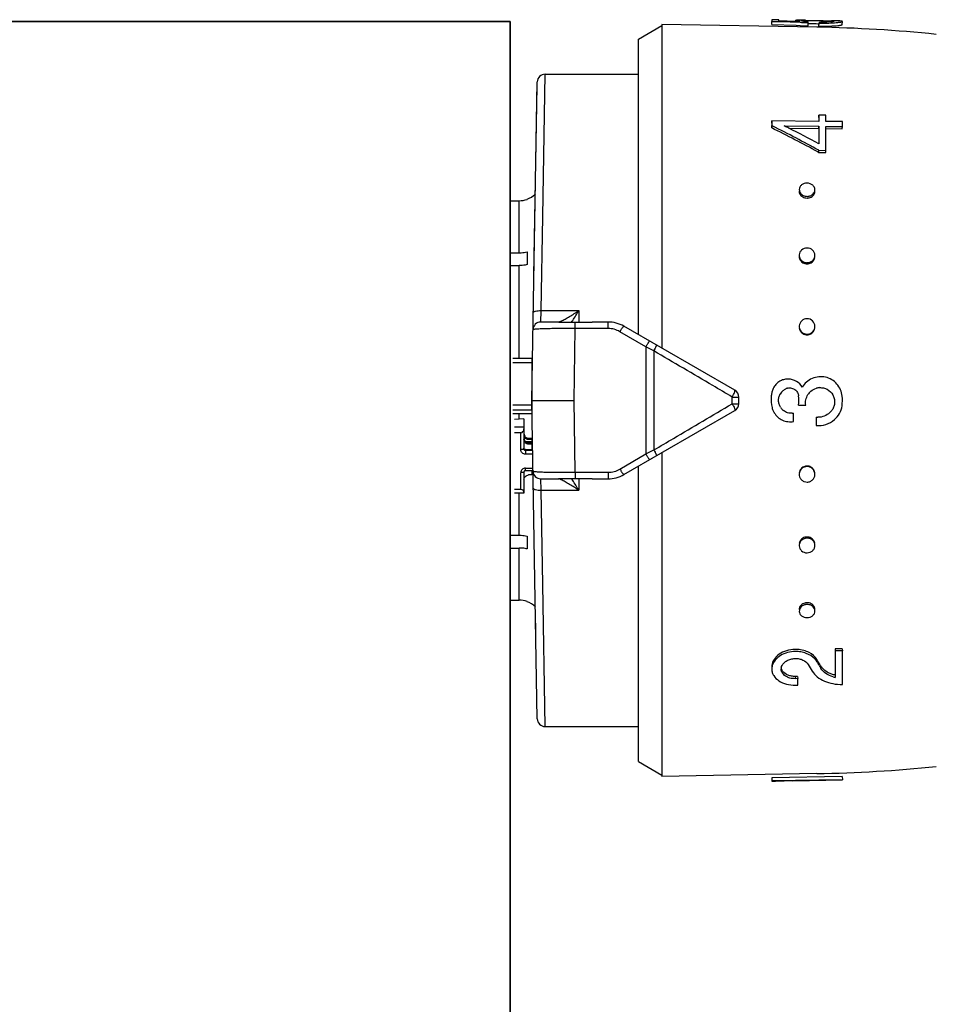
# Model space of a CAD drawing. Header units: millimetres. Extents: x 60394 to 199354, y 20895 to 166073.
# Tile 213 of 256: x 134185 to 134244, y 24418 to 24480. Entities that reach past the tile are written whole.
import ezdxf

# ---------------------------------------------------------------- set-up
doc = ezdxf.new("R2010")
doc.units = ezdxf.units.MM
doc.layers.add('UT_ZAŘÍZENÍ - OT', color=3, linetype='Continuous', lineweight=35)

msp = doc.modelspace()

# ---------------------------------------------------------------- linework, layer by layer
at = {"color": 0, "linetype": 'Continuous'}
for p, q in [((134226.135, 24479.986), (134226.135, 24459.341)), ((134236.003, 24479.813), (134226.135, 24479.986)), ((134233.135, 24479.987), (134233.139, 24480.186)), ((134233.135, 24479.987), (134234.684, 24479.933)), ((134233.139, 24480.291), (134233.139, 24480.186)), ((134233.589, 24480.283), (134233.139, 24480.291)), ((134233.139, 24480.186), (134233.587, 24480.171)), ((134233.587, 24480.171), (134233.655, 24480.168)), ((134233.589, 24480.215), (134233.589, 24480.283)), ((134234.648, 24480.181), (134233.589, 24480.215)), ((134233.655, 24480.168), (134234.946, 24480.123)), ((134234.639, 24480.235), (134234.638, 24480.182)), ((134234.951, 24480.172), (134234.648, 24480.181)), ((134234.684, 24479.933), (134234.943, 24479.924)), ((134234.801, 24480.176), (134234.802, 24480.191)), ((134234.946, 24480.123), (134235.033, 24480.12)), ((134235.033, 24480.12), (134235.463, 24480.104)), ((134235.238, 24480.177), (134235.24, 24480.241)), ((134235.459, 24479.905), (134235.463, 24480.104)), ((134235.461, 24480.044), (134235.492, 24480.044)), ((134235.463, 24480.104), (134235.463, 24480.157)), ((134236.072, 24480.237), (134236.194, 24480.235)), ((134236.072, 24480.037), (134236.147, 24480.036)), ((134236.145, 24479.876), (134236.148, 24480.075)), ((134236.148, 24480.138), (134236.148, 24480.075)), ((134236.987, 24480.224), (134236.975, 24480.224)), ((134236.985, 24480.164), (134236.986, 24480.21)), ((134237.002, 24480.223), (134236.987, 24480.224)), ((134237.635, 24479.977), (134237.638, 24480.177)), ((134224.635, 24479.046), (134226.135, 24479.912)), ((134234.943, 24479.924), (134235.459, 24479.905)), ((134224.635, 24460.207), (134224.635, 24479.046)), ((134218.535, 24467.748), (134218.689, 24476.812)), ((134218.689, 24476.812), (134224.635, 24476.812)), ((134217.835, 24456.012), (134218.189, 24476.321)), ((134217.973, 24463.946), (134218.185, 24476.071)), ((134233.135, 24473.699), (134233.139, 24473.846)), ((134233.139, 24473.846), (134233.139, 24473.534)), ((134236.138, 24473.807), (134233.139, 24473.846)), ((134236.135, 24474.062), (134236.138, 24474.213)), ((134236.138, 24474.213), (134236.138, 24473.807)), ((134236.588, 24474.207), (134236.138, 24474.213)), ((134236.588, 24473.801), (134236.588, 24474.207)), ((134237.638, 24473.788), (134236.588, 24473.801)), ((134237.638, 24473.477), (134237.638, 24473.788)), ((134233.135, 24473.39), (134233.139, 24473.534)), ((134233.139, 24473.534), (134233.194, 24473.506)), ((134233.924, 24473.524), (134236.138, 24473.496)), ((134233.979, 24473.496), (134233.924, 24473.524)), ((134234.217, 24473.376), (134236.135, 24473.352)), ((134236.135, 24473.352), (134236.138, 24473.496)), ((134236.135, 24473.352), (134236.135, 24472.494)), ((134236.138, 24473.496), (134236.138, 24472.377)), ((134236.585, 24473.346), (134237.635, 24473.333)), ((134236.588, 24471.958), (134236.588, 24473.49)), ((134236.588, 24473.49), (134237.638, 24473.477)), ((134237.635, 24473.333), (134237.638, 24473.477)), ((134236.083, 24471.86), (134236.135, 24471.832)), ((134236.135, 24471.832), (134236.138, 24471.963)), ((134236.135, 24471.832), (134236.585, 24471.827)), ((134236.138, 24471.963), (134236.588, 24471.958)), ((134236.585, 24471.827), (134236.588, 24471.958)), ((134216.464, 24468.749), (134217.035, 24468.749)), ((134217.035, 24465.425), (134217.035, 24468.749)), ((134217.535, 24468.848), (134217.535, 24468.835)), ((134218.432, 24461.737), (134218.535, 24467.748)), ((134216.417, 24465.425), (134217.035, 24465.425)), ((134217.535, 24465.486), (134217.535, 24464.672)), ((134216.409, 24464.612), (134217.035, 24464.612)), ((134217.035, 24458.686), (134217.035, 24464.612)), ((134218.413, 24461.012), (134218.432, 24461.737)), ((134218.432, 24461.737), (134220.835, 24461.737)), ((134220.835, 24461.737), (134220.835, 24461.003)), ((134219.571, 24461.012), (134218.413, 24461.012)), ((134220.535, 24456.012), (134220.607, 24460.597)), ((134220.607, 24460.597), (134220.607, 24461.004)), ((134222.704, 24460.597), (134220.607, 24460.597)), ((134222.704, 24461.012), (134221.678, 24461.012)), ((134222.704, 24460.597), (134222.704, 24461.012)), ((134230.785, 24456.656), (134223.704, 24460.744)), ((134225.101, 24459.424), (134223.454, 24460.392)), ((134225.101, 24459.424), (134225.101, 24452.6)), ((134217.835, 24458.686), (134216.635, 24458.686)), ((134217.835, 24458.686), (134217.835, 24455.164)), ((134225.622, 24459.168), (134225.622, 24452.856)), ((134217.835, 24458.402), (134216.635, 24458.402)), ((134230.621, 24455.796), (134230.621, 24456.227)), ((134231.035, 24455.8), (134231.035, 24456.223)), ((134217.835, 24455.706), (134216.635, 24455.706)), ((134218.189, 24435.703), (134217.835, 24456.012)), ((134217.835, 24456.012), (134220.535, 24456.012)), ((134220.607, 24451.427), (134220.535, 24456.012)), ((134234.848, 24455.709), (134235.298, 24455.709)), ((134217.835, 24455.391), (134216.635, 24455.391)), ((134217.835, 24455.164), (134216.635, 24455.164)), ((134217.335, 24454.837), (134216.735, 24454.804)), ((134217.035, 24454.821), (134217.035, 24455.164)), ((134217.335, 24454.837), (134217.335, 24452.914)), ((134223.704, 24451.28), (134230.785, 24455.367)), ((134234.529, 24454.668), (134234.529, 24455.203)), ((134235.958, 24454.94), (134235.958, 24454.406)), ((134217.335, 24454.306), (134216.735, 24454.306)), ((134217.135, 24453.954), (134216.735, 24453.954)), ((134217.135, 24452.875), (134217.135, 24453.954)), ((134217.635, 24453.608), (134217.635, 24453.51)), ((134217.635, 24453.608), (134217.835, 24453.608)), ((134217.835, 24453.608), (134217.835, 24453.363)), ((134217.88, 24453.397), (134217.875, 24453.72)), ((134217.881, 24453.363), (134217.471, 24453.363)), ((134217.835, 24453.51), (134217.635, 24453.51)), ((134217.635, 24453.315), (134217.635, 24453.218)), ((134217.635, 24453.315), (134217.835, 24453.315)), ((134217.835, 24453.218), (134217.635, 24453.218)), ((134217.833, 24453.394), (134217.88, 24453.397)), ((134217.835, 24453.315), (134217.835, 24452.874)), ((134217.835, 24453.168), (134217.884, 24453.168)), ((134217.835, 24452.972), (134217.888, 24452.972)), ((134217.435, 24452.874), (134217.435, 24452.581)), ((134217.435, 24452.874), (134217.835, 24452.874)), ((134217.89, 24452.816), (134217.435, 24452.816)), ((134217.894, 24452.581), (134217.435, 24452.581)), ((134223.454, 24451.631), (134225.101, 24452.6)), ((134226.135, 24452.683), (134226.135, 24432.038)), ((134217.435, 24451.537), (134217.435, 24451.698)), ((134217.435, 24451.698), (134217.91, 24451.698)), ((134224.635, 24432.978), (134224.635, 24451.817)), ((134217.135, 24450.325), (134217.135, 24451.404)), ((134217.335, 24451.443), (134217.335, 24450.089)), ((134217.435, 24451.537), (134217.913, 24451.537)), ((134217.835, 24451.256), (134217.635, 24451.256)), ((134217.835, 24451.537), (134217.835, 24451.256)), ((134220.607, 24451.427), (134222.704, 24451.427)), ((134220.607, 24451.427), (134220.607, 24451.019)), ((134222.704, 24451.427), (134222.704, 24451.012)), ((134218.413, 24451.012), (134219.571, 24451.012)), ((134218.432, 24450.287), (134218.413, 24451.012)), ((134220.835, 24451.021), (134220.835, 24450.287)), ((134221.678, 24451.012), (134222.704, 24451.012)), ((134217.135, 24450.325), (134216.735, 24450.325)), ((134217.335, 24450.089), (134216.735, 24450.089)), ((134217.035, 24447.412), (134217.035, 24450.089)), ((134218.432, 24450.287), (134220.835, 24450.287)), ((134218.535, 24444.276), (134218.432, 24450.287)), ((134216.409, 24447.412), (134217.035, 24447.412)), ((134217.535, 24447.351), (134217.535, 24446.538)), ((134216.417, 24446.599), (134217.035, 24446.599)), ((134217.035, 24443.275), (134217.035, 24446.599)), ((134218.689, 24435.212), (134218.535, 24444.276)), ((134216.464, 24443.275), (134217.035, 24443.275)), ((134217.535, 24443.189), (134217.535, 24443.176)), ((134218.09, 24441.397), (134218.075, 24442.259)), ((134237.635, 24440.171), (134237.185, 24440.166)), ((134237.185, 24440.166), (134237.188, 24440.034)), ((134237.638, 24440.04), (134237.188, 24440.034)), ((134237.188, 24440.034), (134237.188, 24438.346)), ((134237.635, 24440.171), (134237.638, 24440.04)), ((134237.638, 24437.897), (134237.638, 24440.04)), ((134236.013, 24439.482), (134236.016, 24439.344)), ((134236.041, 24439.435), (134236.013, 24439.482)), ((134236.158, 24439.106), (134236.13, 24439.154)), ((134236.268, 24439.059), (134236.271, 24438.918)), ((134234.785, 24438.414), (134234.635, 24438.412)), ((134234.635, 24438.412), (134234.639, 24438.266)), ((134234.789, 24438.268), (134234.639, 24438.266)), ((134234.639, 24437.858), (134234.789, 24437.86)), ((134234.785, 24438.414), (134234.789, 24438.268)), ((134234.789, 24437.86), (134234.789, 24438.268)), ((134218.689, 24435.212), (134224.635, 24435.212)), ((134224.635, 24432.978), (134226.135, 24432.112)), ((134236.003, 24432.21), (134226.135, 24432.038)), ((134237.635, 24432.026), (134233.135, 24431.947)), ((134233.135, 24431.947), (134233.139, 24431.748)), ((134233.135, 24431.937), (134233.139, 24431.737)), ((134237.638, 24431.826), (134233.139, 24431.748)), ((134233.139, 24431.748), (134233.139, 24431.737)), ((134234.489, 24431.756), (134233.926, 24431.746)), ((134234.489, 24431.76), (134237.638, 24431.814)), ((134234.489, 24431.756), (134234.489, 24431.76)), ((134237.635, 24432.026), (134237.638, 24431.826)), ((134237.638, 24431.814), (134237.638, 24431.826))]:
    msp.add_line(p, q, dxfattribs=at)
for centre, radius, start, end in [((134234.914, 24467.031), 13.227, 89.44109, 89.86889), ((134234.814, 24457.235), 23.023, 89.16114, 89.43014), ((134234.529, 24438.134), 42.126, 88.99668, 89.15368), ((134235.389, 24474.963), 5.28, 90.80201, 91.62553), ((134235.825, 24485.523), 5.379, 264.4209, 265.22986), ((134235.911, 24486.565), 6.424, 265.23782, 265.99348), ((134236.322, 24490.166), 10.03, 269.00618, 269.62329), ((134236.365, 24492.617), 12.544, 269.00858, 269.7243), ((134236.447, 24489.907), 9.833, 272.60404, 273.36824), ((134236.786, 24477.659), 2.559, 85.77165, 86.54128), ((134236.842, 24478.428), 1.789, 85.3674, 85.74663), ((134236.37, 24444.489), 35.74, 88.78449, 88.98762), ((134236.52, 24488.653), 8.577, 273.37423, 274.17442), ((134234.432, 24389.827), 90, 84.13647, 89), ((134236.445, 24489.775), 9.899, 272.58441, 273.34327), ((134236.519, 24488.504), 8.626, 273.34927, 274.14414), ((134218.689, 24476.312), 0.5, 89.99995, 178.99727), ((134186.114, 24379.195), 105.279, 61.6647, 63.47201), ((134185.85, 24379.572), 105.191, 61.44046, 63.25103), ((134189.218, 24384.596), 99.533, 63.12099, 63.27442), ((134186.305, 24378.909), 105.923, 61.93543, 63.10673), ((134235.215, 24469.341), 0.33, 178.19656, 179.9988), ((134235.545, 24469.332), 0.34, 350.77007, 358.16143), ((134217.033, 24470.258), 1.509, 270.07058, 289.41996), ((134217.035, 24470.262), 1.5, 289.47122, 313.35083), ((134235.391, 24469.499), 0.582, 256.38385, 269.38767), ((134235.395, 24469.601), 0.577, 256.34526, 269.38585), ((134235.39, 24469.489), 0.572, 269.48444, 276.21503), ((134235.394, 24469.591), 0.567, 269.48461, 276.23097), ((134235.389, 24469.499), 0.583, 276.20438, 282.56154), ((134235.392, 24469.602), 0.578, 276.22081, 282.59954), ((134235.302, 24465.192), 0.417, 180.04404, 188.31485), ((134235.474, 24465.261), 0.415, 357.37319, 359.99637), ((134235.388, 24465.242), 0.519, 269.66461, 277.08605), ((134235.391, 24465.311), 0.515, 269.66483, 277.10359), ((134235.386, 24465.257), 0.533, 277.07982, 284.05154), ((134235.39, 24465.325), 0.529, 277.09797, 284.09301), ((134200.052, 24474.259), 24.264, 327.18528, 328.93017), ((134204.009, 24471.714), 19.559, 326.80865, 327.16862), ((134218.413, 24460.512), 0.5, 90.00005, 179.0027), ((134222.704, 24459.012), 2, 60, 90), ((134222.704, 24459.118), 1.479, 59.48742, 89.9707), ((134235.417, 24460.727), 0.471, 354.81541, 359.98513), ((134235.386, 24460.689), 0.492, 269.85712, 277.68641), ((134235.39, 24460.72), 0.488, 269.85737, 277.70488), ((134235.384, 24460.706), 0.509, 277.6834, 285.011), ((134235.387, 24460.737), 0.505, 277.70254, 285.05443), ((134117.539, 24240.051), 244.324, 63.74449, 63.88063), ((134217.934, 24457.856), 0.0994, 180.01969, 226.40783), ((134217.935, 24457.868), 0.301, 250.55744, 255.99011), ((134234.177, 24456.32), 1.054, 158.33184, 164.78857), ((134234.194, 24456.313), 1.073, 152.15714, 158.3337), ((134234.199, 24456.311), 1.078, 145.97035, 152.15939), ((134234.277, 24456.241), 0.569, 108.74479, 116.15952), ((134234.28, 24456.234), 0.576, 101.60275, 108.74682), ((134236.252, 24455.9), 0.927, 100.78373, 106.92072), ((134236.242, 24455.949), 0.878, 93.89514, 100.73786), ((134217.934, 24456.24), 0.3, 107.64647, 109.44599), ((134230.535, 24456.223), 0.5, 0, 60), ((134235.089, 24456.073), 1.999, 164.80798, 168.16539), ((134234.396, 24456.01), 0.828, 140.87074, 150.30871), ((134234.402, 24456.005), 0.836, 130.17155, 140.86954), ((134232.552, 24456.012), 2.316, 352.48051, 7.18318), ((134236.261, 24455.858), 0.97, 138.95573, 147.53873), ((134236.256, 24455.862), 0.963, 129.98808, 138.92429), ((134234.977, 24456.012), 2.661, 352.61699, 5.79637), ((134230.535, 24455.8), 0.5, 300, 0), ((134234.297, 24455.849), 1.181, 194.6023, 200.52709), ((134234.407, 24456.02), 0.841, 211.88911, 219.07605), ((134234.399, 24456.013), 0.831, 219.0533, 232.02888), ((134234.343, 24455.867), 1.23, 200.54074, 209.44738), ((134234.358, 24455.874), 1.247, 209.4292, 211.63674), ((134234.386, 24455.975), 0.785, 273.22437, 280.43844), ((134236.076, 24456.038), 1.104, 263.8642, 270.12595), ((134236.077, 24456.055), 1.119, 312.77559, 319.01429), ((134236.248, 24455.906), 0.893, 319.04698, 325.88598), ((134236.076, 24456.046), 1.644, 265.8993, 310.20577), ((134217.625, 24453.805), 0.29, 180.04441, 214.05404), ((134117.539, 24671.973), 244.324, 296.11937, 296.25551), ((134235.389, 24451.316), 0.51, 98.02694, 105.33939), ((134235.393, 24451.285), 0.507, 98.04608, 105.38273), ((134235.387, 24451.334), 0.493, 90.20682, 98.03026), ((134235.39, 24451.303), 0.489, 90.20709, 98.04874), ((134217.423, 24451.443), 0.0882, 171.33922, 179.96309), ((134218.413, 24451.512), 0.5, 181, 270), ((134222.704, 24452.905), 1.479, 270.02931, 300.51257), ((134222.704, 24453.012), 2, 270, 300), ((134235.369, 24451.294), 0.481, 185.08469, 187.79003), ((134203.666, 24440.087), 19.968, 32.83509, 33.1877), ((134200.13, 24437.814), 24.171, 31.0665, 32.81806), ((134235.391, 24446.763), 0.537, 97.79544, 104.73665), ((134235.388, 24446.78), 0.52, 90.39229, 97.80224), ((134235.394, 24446.695), 0.533, 97.81357, 104.77792), ((134235.392, 24446.712), 0.516, 90.39253, 97.81976), ((134217.033, 24441.765), 1.509, 70.58004, 89.92942), ((134217.035, 24441.762), 1.5, 46.64917, 70.52878), ((134235.392, 24442.519), 0.588, 97.26681, 103.58577), ((134235.396, 24442.416), 0.584, 97.28322, 103.6235), ((134235.391, 24442.533), 0.574, 90.56165, 97.27806), ((134235.394, 24442.431), 0.569, 90.56184, 97.29397), ((134235.39, 24442.544), 0.563, 89.57233, 90.53635), ((134235.393, 24442.426), 0.574, 77.3795, 90.47236), ((134235.39, 24442.528), 0.579, 77.42334, 89.52385), ((134235.215, 24442.682), 0.33, 180.0012, 181.80344), ((134235.545, 24442.692), 0.34, 1.83857, 9.22993), ((134234.658, 24438.156), 1.981, 90.6662, 95.25488), ((134234.657, 24438.188), 1.949, 86.31776, 90.65223), ((134273.943, 24462.127), 44.808, 210.82705, 211.4577), ((134235.053, 24438.757), 1.129, 37.30427, 43.3274), ((134235.148, 24438.83), 1.009, 30.66525, 37.31087), ((134276.411, 24463.231), 46.929, 210.59685, 210.86768), ((134275.562, 24463.063), 46.046, 210.8741, 211.14789), ((134274.21, 24462.246), 44.466, 211.14786, 211.42912), ((134234.197, 24438.888), 0.458, 173.03308, 181.39547), ((134274.688, 24462.2), 44.921, 210.9365, 211.21663), ((134237.058, 24439.544), 0.927, 211.49104, 218.28511), ((134237.137, 24439.606), 1.027, 218.28539, 224.50117), ((134237.573, 24440.216), 1.908, 254.23814, 258.37107), ((134218.689, 24435.712), 0.5, 181, 270), ((134234.432, 24522.197), 90, 271, 275.86353)]:
    msp.add_arc(centre, radius, start, end, dxfattribs=at)
for centre, major_axis, ratio, start_param, end_param in [((134217.135, 24454.189), (0, -0.235), 0.85043, 0, 1.570796), ((134217.135, 24450.168), (-0.2, 0), 0.785695, 3.141593, 4.712389)]:
    msp.add_ellipse(centre, major_axis=major_axis, ratio=ratio, start_param=start_param, end_param=end_param, dxfattribs=at)
for points, knots in [([(134234.689, 24480.249), (134234.676, 24480.248), (134234.66, 24480.246), (134234.643, 24480.241), (134234.639, 24480.237), (134234.639, 24480.235)], [0, 0, 0, 0, 0.708486, 0.898996, 1, 1, 1, 1]), ([(134234.639, 24480.235), (134234.639, 24480.23), (134234.657, 24480.222), (134234.685, 24480.213), (134234.738, 24480.202), (134234.778, 24480.195), (134234.802, 24480.191)], [0, 0, 0, 0, 0.080473, 0.272652, 0.58028, 1, 1, 1, 1]), ([(134234.788, 24480.256), (134234.778, 24480.256), (134234.744, 24480.254), (134234.711, 24480.252), (134234.689, 24480.249)], [0, 0, 0, 0, 0.312325, 1, 1, 1, 1]), ([(134234.944, 24480.258), (134234.93, 24480.258), (134234.878, 24480.258), (134234.825, 24480.257), (134234.788, 24480.256)], [0, 0, 0, 0, 0.28218, 1, 1, 1, 1]), ([(134234.802, 24480.191), (134234.813, 24480.19), (134234.862, 24480.182), (134234.912, 24480.176), (134234.951, 24480.172)], [0, 0, 0, 0, 0.219199, 1, 1, 1, 1]), ([(134235.036, 24480.219), (134235.036, 24480.222), (134235.046, 24480.227), (134235.054, 24480.228), (134235.06, 24480.229)], [0, 0, 0, 0, 0.306489, 1, 1, 1, 1]), ([(134235.302, 24480.17), (134235.265, 24480.174), (134235.199, 24480.181), (134235.123, 24480.192), (134235.078, 24480.201), (134235.056, 24480.207), (134235.043, 24480.212), (134235.036, 24480.217), (134235.036, 24480.219)], [0, 0, 0, 0, 0.416564, 0.727805, 0.840468, 0.923103, 0.975235, 1, 1, 1, 1]), ([(134235.06, 24480.229), (134235.064, 24480.23), (134235.087, 24480.233), (134235.11, 24480.235), (134235.129, 24480.236)], [0, 0, 0, 0, 0.191517, 1, 1, 1, 1]), ([(134235.129, 24480.236), (134235.137, 24480.237), (134235.174, 24480.239), (134235.211, 24480.24), (134235.24, 24480.241)], [0, 0, 0, 0, 0.216654, 1, 1, 1, 1]), ([(134235.315, 24480.242), (134235.329, 24480.243), (134235.389, 24480.243), (134235.448, 24480.243), (134235.494, 24480.243)], [0, 0, 0, 0, 0.229978, 1, 1, 1, 1]), ([(134235.492, 24480.044), (134235.536, 24480.043), (134235.729, 24480.043), (134235.923, 24480.04), (134236.072, 24480.037)], [0, 0, 0, 0, 0.228577, 1, 1, 1, 1]), ([(134235.494, 24480.243), (134235.538, 24480.243), (134235.731, 24480.243), (134235.924, 24480.24), (134236.072, 24480.237)], [0, 0, 0, 0, 0.228486, 1, 1, 1, 1]), ([(134236.194, 24480.235), (134236.334, 24480.233), (134236.582, 24480.227), (134236.831, 24480.22), (134236.94, 24480.214)], [0, 0, 0, 0, 0.5608, 1, 1, 1, 1]), ([(134236.897, 24480.155), (134236.854, 24480.152), (134236.64, 24480.138), (134236.427, 24480.135), (134236.256, 24480.136)], [0, 0, 0, 0, 0.202928, 1, 1, 1, 1]), ([(134236.305, 24480.073), (134236.356, 24480.073), (134236.553, 24480.073), (134236.749, 24480.078), (134236.894, 24480.084)], [0, 0, 0, 0, 0.261385, 1, 1, 1, 1]), ([(134237.096, 24480.189), (134237.096, 24480.188), (134237.091, 24480.184), (134237.074, 24480.178), (134237.036, 24480.17), (134236.975, 24480.162), (134236.925, 24480.158), (134236.897, 24480.155)], [0, 0, 0, 0, 0.026104, 0.078509, 0.271488, 0.580502, 1, 1, 1, 1]), ([(134236.986, 24480.21), (134237.001, 24480.209), (134237.027, 24480.207), (134237.061, 24480.202), (134237.082, 24480.198), (134237.093, 24480.194), (134237.095, 24480.191)], [0, 0, 0, 0, 0.402142, 0.703286, 0.901798, 1, 1, 1, 1]), ([(134237.095, 24480.191), (134237.095, 24480.191), (134237.096, 24480.19), (134237.096, 24480.19), (134237.096, 24480.189)], [0, 0, 0, 0, 0.519614, 1, 1, 1, 1]), ([(134237.558, 24480.202), (134237.502, 24480.209), (134237.359, 24480.215), (134237.215, 24480.219), (134237.128, 24480.221)], [0, 0, 0, 0, 0.393124, 1, 1, 1, 1]), ([(134237.142, 24479.9), (134237.212, 24479.905), (134237.309, 24479.914), (134237.431, 24479.928), (134237.501, 24479.938), (134237.557, 24479.947), (134237.598, 24479.957), (134237.621, 24479.965), (134237.635, 24479.973), (134237.635, 24479.977)], [0, 0, 0, 0, 0.416026, 0.586157, 0.728535, 0.841423, 0.923955, 0.976034, 1, 1, 1, 1]), ([(134237.144, 24480.099), (134237.214, 24480.104), (134237.312, 24480.113), (134237.433, 24480.127), (134237.504, 24480.137), (134237.56, 24480.147), (134237.601, 24480.157), (134237.625, 24480.164), (134237.638, 24480.173), (134237.638, 24480.177)], [0, 0, 0, 0, 0.415889, 0.585993, 0.728367, 0.841268, 0.923827, 0.975949, 1, 1, 1, 1]), ([(134237.618, 24480.19), (134237.614, 24480.191), (134237.595, 24480.197), (134237.574, 24480.2), (134237.558, 24480.202)], [0, 0, 0, 0, 0.194984, 1, 1, 1, 1]), ([(134237.638, 24480.177), (134237.638, 24480.18), (134237.631, 24480.186), (134237.623, 24480.189), (134237.618, 24480.19)], [0, 0, 0, 0, 0.34526, 1, 1, 1, 1]), ([(134236.145, 24479.876), (134236.21, 24479.875), (134236.459, 24479.873), (134236.708, 24479.877), (134236.892, 24479.886)], [0, 0, 0, 0, 0.261104, 1, 1, 1, 1]), ([(134234.885, 24469.341), (134234.885, 24469.249), (134234.971, 24469.053), (134235.155, 24468.957), (134235.254, 24468.933)], [0, 0, 0, 0, 0.47302, 1, 1, 1, 1]), ([(134234.889, 24469.463), (134234.887, 24469.415), (134234.906, 24469.316), (134234.959, 24469.231), (134234.992, 24469.194)], [0, 0, 0, 0, 0.488775, 1, 1, 1, 1]), ([(134235.388, 24469.865), (134235.325, 24469.865), (134235.2, 24469.846), (134235.035, 24469.762), (134234.921, 24469.628), (134234.89, 24469.517), (134234.889, 24469.463)], [0, 0, 0, 0, 0.270385, 0.528616, 0.769944, 1, 1, 1, 1]), ([(134235.888, 24469.432), (134235.89, 24469.488), (134235.864, 24469.604), (134235.751, 24469.748), (134235.583, 24469.841), (134235.454, 24469.864), (134235.388, 24469.865)], [0, 0, 0, 0, 0.229393, 0.470966, 0.729703, 1, 1, 1, 1]), ([(134235.516, 24468.931), (134235.606, 24468.951), (134235.773, 24469.03), (134235.867, 24469.195), (134235.88, 24469.278)], [0, 0, 0, 0, 0.524629, 1, 1, 1, 1]), ([(134235.784, 24469.186), (134235.815, 24469.22), (134235.866, 24469.297), (134235.887, 24469.388), (134235.888, 24469.432)], [0, 0, 0, 0, 0.509651, 1, 1, 1, 1]), ([(134234.992, 24469.194), (134235.009, 24469.175), (134235.084, 24469.104), (134235.182, 24469.059), (134235.258, 24469.04)], [0, 0, 0, 0, 0.24218, 1, 1, 1, 1]), ([(134235.519, 24469.038), (134235.545, 24469.044), (134235.643, 24469.073), (134235.733, 24469.13), (134235.784, 24469.186)], [0, 0, 0, 0, 0.260211, 1, 1, 1, 1]), ([(134235.388, 24465.729), (134235.266, 24465.73), (134235.072, 24465.663), (134234.923, 24465.465), (134234.892, 24465.346), (134234.889, 24465.287)], [0, 0, 0, 0, 0.507384, 0.755665, 1, 1, 1, 1]), ([(134235.888, 24465.261), (134235.888, 24465.322), (134235.861, 24465.446), (134235.749, 24465.602), (134235.583, 24465.704), (134235.453, 24465.729), (134235.388, 24465.729)], [0, 0, 0, 0, 0.241806, 0.488407, 0.741812, 1, 1, 1, 1]), ([(134217.035, 24465.425), (134217.077, 24465.425), (134217.245, 24465.43), (134217.413, 24465.455), (134217.535, 24465.486)], [0, 0, 0, 0, 0.252472, 1, 1, 1, 1]), ([(134234.889, 24465.287), (134234.887, 24465.236), (134234.896, 24465.168), (134234.92, 24465.104), (134234.927, 24465.089)], [0, 0, 0, 0, 0.747031, 1, 1, 1, 1]), ([(134234.889, 24465.132), (134234.903, 24465.041), (134234.99, 24464.862), (134235.162, 24464.765), (134235.254, 24464.741)], [0, 0, 0, 0, 0.489899, 1, 1, 1, 1]), ([(134234.927, 24465.089), (134234.957, 24465.022), (134235.049, 24464.9), (134235.186, 24464.832), (134235.258, 24464.813)], [0, 0, 0, 0, 0.492845, 1, 1, 1, 1]), ([(134235.516, 24464.739), (134235.607, 24464.762), (134235.78, 24464.857), (134235.867, 24465.035), (134235.88, 24465.125)], [0, 0, 0, 0, 0.510101, 1, 1, 1, 1]), ([(134235.519, 24464.812), (134235.581, 24464.827), (134235.699, 24464.88), (134235.788, 24464.975), (134235.821, 24465.028)], [0, 0, 0, 0, 0.506643, 1, 1, 1, 1]), ([(134235.821, 24465.028), (134235.831, 24465.044), (134235.866, 24465.111), (134235.885, 24465.186), (134235.888, 24465.242)], [0, 0, 0, 0, 0.253103, 1, 1, 1, 1]), ([(134217.535, 24464.672), (134217.494, 24464.662), (134217.33, 24464.627), (134217.161, 24464.612), (134217.035, 24464.612)], [0, 0, 0, 0, 0.247091, 1, 1, 1, 1]), ([(134217.932, 24461.608), (134217.932, 24461.617), (134217.942, 24461.64), (134217.974, 24461.663), (134218.021, 24461.685), (134218.111, 24461.713), (134218.25, 24461.733), (134218.369, 24461.738), (134218.432, 24461.737)], [0, 0, 0, 0, 0.054454, 0.124226, 0.220024, 0.341181, 0.645763, 1, 1, 1, 1]), ([(134219.714, 24461.076), (134219.797, 24461.116), (134219.974, 24461.209), (134220.351, 24461.425), (134220.64, 24461.607), (134220.835, 24461.737)], [0, 0, 0, 0, 0.213248, 0.460801, 1, 1, 1, 1]), ([(134235.388, 24461.223), (134235.268, 24461.223), (134235.017, 24461.132), (134234.901, 24460.891), (134234.89, 24460.772)], [0, 0, 0, 0, 0.501804, 1, 1, 1, 1]), ([(134235.888, 24460.727), (134235.888, 24460.853), (134235.78, 24461.117), (134235.516, 24461.222), (134235.388, 24461.223)], [0, 0, 0, 0, 0.49811, 1, 1, 1, 1]), ([(134220.607, 24460.597), (134220.431, 24460.598), (134220.086, 24460.598), (134219.585, 24460.595), (134219.125, 24460.589), (134218.774, 24460.582), (134218.527, 24460.574), (134218.371, 24460.568), (134218.236, 24460.562), (134218.124, 24460.555), (134218.036, 24460.547), (134217.973, 24460.54), (134217.935, 24460.533), (134217.918, 24460.527), (134217.913, 24460.522), (134217.913, 24460.521)], [0, 0, 0, 0, 0.195605, 0.383531, 0.55643, 0.707585, 0.773165, 0.831259, 0.881323, 0.92293, 0.955723, 0.979458, 0.994025, 0.997954, 1, 1, 1, 1]), ([(134219.545, 24461.012), (134219.553, 24461.012), (134219.573, 24461.017), (134219.593, 24461.023), (134219.604, 24461.028)], [0, 0, 0, 0, 0.393757, 1, 1, 1, 1]), ([(134219.571, 24461.012), (134219.651, 24461.012), (134219.996, 24461.011), (134220.341, 24461.007), (134220.607, 24461.004)], [0, 0, 0, 0, 0.230893, 1, 1, 1, 1]), ([(134219.604, 24461.028), (134219.607, 24461.029), (134219.617, 24461.033), (134219.628, 24461.037), (134219.635, 24461.04)], [0, 0, 0, 0, 0.235586, 1, 1, 1, 1]), ([(134219.635, 24461.04), (134219.641, 24461.043), (134219.668, 24461.054), (134219.694, 24461.066), (134219.714, 24461.076)], [0, 0, 0, 0, 0.229765, 1, 1, 1, 1]), ([(134220.607, 24461.004), (134220.787, 24461.002), (134221.143, 24461.003), (134221.5, 24461.012), (134221.678, 24461.012)], [0, 0, 0, 0, 0.502804, 1, 1, 1, 1]), ([(134223.454, 24460.392), (134223.475, 24460.412), (134223.507, 24460.46), (134223.54, 24460.534), (134223.579, 24460.597), (134223.618, 24460.648), (134223.649, 24460.69), (134223.673, 24460.721), (134223.689, 24460.737), (134223.701, 24460.746), (134223.704, 24460.744)], [0, 0, 0, 0, 0.198142, 0.388892, 0.560134, 0.707991, 0.828678, 0.918542, 0.975091, 1, 1, 1, 1]), ([(134234.889, 24460.628), (134234.902, 24460.533), (134234.986, 24460.346), (134235.161, 24460.241), (134235.254, 24460.215)], [0, 0, 0, 0, 0.498032, 1, 1, 1, 1]), ([(134234.906, 24460.601), (134234.929, 24460.519), (134235.018, 24460.362), (134235.175, 24460.273), (134235.258, 24460.25)], [0, 0, 0, 0, 0.49918, 1, 1, 1, 1]), ([(134235.516, 24460.214), (134235.598, 24460.237), (134235.755, 24460.323), (134235.845, 24460.479), (134235.867, 24460.561)], [0, 0, 0, 0, 0.50198, 1, 1, 1, 1]), ([(134235.519, 24460.249), (134235.591, 24460.269), (134235.73, 24460.34), (134235.821, 24460.468), (134235.85, 24460.537)], [0, 0, 0, 0, 0.50114, 1, 1, 1, 1]), ([(134225.101, 24459.424), (134225.13, 24459.474), (134225.173, 24459.545), (134225.23, 24459.635), (134225.266, 24459.69), (134225.297, 24459.735), (134225.321, 24459.767), (134225.337, 24459.785), (134225.346, 24459.793), (134225.35, 24459.794), (134225.351, 24459.793)], [0, 0, 0, 0, 0.387648, 0.559336, 0.708365, 0.829964, 0.920373, 0.976704, 0.992026, 1, 1, 1, 1]), ([(134225.622, 24459.168), (134225.648, 24459.214), (134225.684, 24459.283), (134225.727, 24459.37), (134225.752, 24459.425), (134225.771, 24459.47), (134225.783, 24459.505), (134225.789, 24459.527), (134225.788, 24459.541), (134225.785, 24459.543)], [0, 0, 0, 0, 0.389691, 0.560136, 0.707341, 0.827183, 0.916538, 0.973346, 1, 1, 1, 1]), ([(134230.621, 24456.227), (134230.206, 24456.472), (134228.54, 24457.452), (134226.873, 24458.432), (134225.622, 24459.168)], [0, 0, 0, 0, 0.249365, 1, 1, 1, 1]), ([(134235.078, 24456.85), (134234.991, 24457.002), (134234.735, 24457.265), (134234.296, 24457.394), (134233.944, 24457.362), (134233.693, 24457.272), (134233.472, 24457.122), (134233.355, 24456.987), (134233.306, 24456.914)], [0, 0, 0, 0, 0.249691, 0.498274, 0.623384, 0.748679, 0.874168, 1, 1, 1, 1]), ([(134237.624, 24456.281), (134237.61, 24456.423), (134237.535, 24456.705), (134237.229, 24457.193), (134236.578, 24457.585), (134235.821, 24457.51), (134235.337, 24457.197), (134235.151, 24456.973), (134235.078, 24456.85)], [0, 0, 0, 0, 0.125806, 0.251598, 0.500158, 0.748611, 0.874302, 1, 1, 1, 1]), ([(134234.164, 24456.798), (134234.24, 24456.814), (134234.403, 24456.814), (134234.624, 24456.714), (134234.788, 24456.535), (134234.84, 24456.38), (134234.85, 24456.301)], [0, 0, 0, 0, 0.248903, 0.498305, 0.748695, 1, 1, 1, 1]), ([(134236.182, 24456.825), (134236.266, 24456.83), (134236.436, 24456.818), (134236.753, 24456.702), (134237.007, 24456.453), (134237.13, 24456.136), (134237.156, 24455.881), (134237.11, 24455.629), (134237.034, 24455.475), (134236.987, 24455.405)], [0, 0, 0, 0, 0.124702, 0.249421, 0.497433, 0.62303, 0.748788, 0.874419, 1, 1, 1, 1]), ([(134230.621, 24456.227), (134230.65, 24456.279), (134230.7, 24456.374), (134230.758, 24456.502), (134230.788, 24456.591), (134230.794, 24456.637), (134230.789, 24456.654), (134230.785, 24456.656)], [0, 0, 0, 0, 0.377895, 0.69297, 0.905251, 0.965919, 1, 1, 1, 1]), ([(134230.621, 24456.227), (134230.649, 24456.227), (134230.704, 24456.227), (134230.782, 24456.227), (134230.853, 24456.226), (134230.914, 24456.226), (134230.958, 24456.225), (134230.987, 24456.225), (134231.003, 24456.225), (134231.016, 24456.224), (134231.026, 24456.224), (134231.031, 24456.223), (134231.035, 24456.224), (134231.035, 24456.223)], [0, 0, 0, 0, 0.203374, 0.394866, 0.56769, 0.716771, 0.837685, 0.88646, 0.926896, 0.958626, 0.981467, 0.99529, 1, 1, 1, 1]), ([(134233.132, 24456.483), (134233.116, 24456.406), (134233.07, 24456.097), (134233.095, 24455.778), (134233.154, 24455.551)], [0, 0, 0, 0, 0.250786, 1, 1, 1, 1]), ([(134233.693, 24455.576), (134233.654, 24455.638), (134233.592, 24455.775), (134233.56, 24455.996), (134233.585, 24456.218), (134233.64, 24456.357), (134233.676, 24456.421)], [0, 0, 0, 0, 0.249892, 0.499949, 0.75024, 1, 1, 1, 1]), ([(134235.298, 24455.709), (134235.282, 24455.824), (134235.291, 24456.061), (134235.38, 24456.281), (134235.443, 24456.379)], [0, 0, 0, 0, 0.500135, 1, 1, 1, 1]), ([(134225.622, 24452.856), (134226.039, 24453.102), (134227.706, 24454.081), (134229.373, 24455.062), (134230.621, 24455.796)], [0, 0, 0, 0, 0.250578, 1, 1, 1, 1]), ([(134230.621, 24455.796), (134230.649, 24455.796), (134230.704, 24455.797), (134230.782, 24455.797), (134230.853, 24455.797), (134230.914, 24455.798), (134230.958, 24455.798), (134230.987, 24455.799), (134231.003, 24455.799), (134231.016, 24455.8), (134231.026, 24455.799), (134231.031, 24455.801), (134231.035, 24455.8), (134231.035, 24455.8)], [0, 0, 0, 0, 0.203374, 0.394866, 0.56769, 0.716771, 0.837685, 0.88646, 0.926896, 0.958626, 0.981467, 0.99529, 1, 1, 1, 1]), ([(134230.621, 24455.796), (134230.65, 24455.745), (134230.7, 24455.649), (134230.758, 24455.521), (134230.788, 24455.433), (134230.794, 24455.386), (134230.789, 24455.37), (134230.785, 24455.367)], [0, 0, 0, 0, 0.377895, 0.69297, 0.905251, 0.965919, 1, 1, 1, 1]), ([(134237.137, 24454.79), (134237.267, 24454.9), (134237.485, 24455.171), (134237.594, 24455.501), (134237.616, 24455.67)], [0, 0, 0, 0, 0.49938, 1, 1, 1, 1]), ([(134233.296, 24455.22), (134233.359, 24455.119), (134233.514, 24454.933), (134233.819, 24454.736), (134234.169, 24454.64), (134234.411, 24454.646), (134234.529, 24454.668)], [0, 0, 0, 0, 0.249964, 0.499879, 0.749906, 1, 1, 1, 1]), ([(134234.43, 24455.191), (134234.334, 24455.186), (134234.139, 24455.209), (134233.964, 24455.3), (134233.888, 24455.359)], [0, 0, 0, 0, 0.50069, 1, 1, 1, 1]), ([(134236.837, 24455.233), (134236.736, 24455.139), (134236.496, 24454.987), (134236.217, 24454.934), (134236.079, 24454.934)], [0, 0, 0, 0, 0.500561, 1, 1, 1, 1]), ([(134217.335, 24453.902), (134217.335, 24453.864), (134217.35, 24453.786), (134217.417, 24453.688), (134217.517, 24453.623), (134217.596, 24453.608), (134217.635, 24453.608)], [0, 0, 0, 0, 0.247784, 0.496832, 0.747734, 1, 1, 1, 1]), ([(134217.335, 24453.609), (134217.335, 24453.571), (134217.35, 24453.493), (134217.417, 24453.396), (134217.517, 24453.33), (134217.596, 24453.315), (134217.635, 24453.315)], [0, 0, 0, 0, 0.247784, 0.496832, 0.747734, 1, 1, 1, 1]), ([(134217.635, 24453.51), (134217.586, 24453.51), (134217.487, 24453.534), (134217.411, 24453.602), (134217.384, 24453.642)], [0, 0, 0, 0, 0.501963, 1, 1, 1, 1]), ([(134217.635, 24453.218), (134217.596, 24453.218), (134217.517, 24453.233), (134217.417, 24453.298), (134217.35, 24453.396), (134217.335, 24453.474), (134217.335, 24453.512)], [0, 0, 0, 0, 0.252266, 0.503168, 0.752216, 1, 1, 1, 1]), ([(134217.435, 24452.874), (134217.423, 24452.874), (134217.399, 24452.879), (134217.367, 24452.897), (134217.345, 24452.925), (134217.337, 24452.948), (134217.335, 24452.959)], [0, 0, 0, 0, 0.251925, 0.502849, 0.751924, 1, 1, 1, 1]), ([(134217.335, 24452.914), (134217.335, 24452.911), (134217.332, 24452.906), (134217.326, 24452.902), (134217.316, 24452.897), (134217.299, 24452.891), (134217.274, 24452.886), (134217.244, 24452.881), (134217.197, 24452.876), (134217.16, 24452.875), (134217.135, 24452.875)], [0, 0, 0, 0, 0.040706, 0.069574, 0.105554, 0.199505, 0.321626, 0.468167, 0.634164, 1, 1, 1, 1]), ([(134217.435, 24452.581), (134217.396, 24452.581), (134217.317, 24452.596), (134217.217, 24452.661), (134217.15, 24452.759), (134217.135, 24452.837), (134217.135, 24452.875)], [0, 0, 0, 0, 0.252255, 0.503168, 0.752226, 1, 1, 1, 1]), ([(134217.435, 24452.816), (134217.422, 24452.816), (134217.395, 24452.821), (134217.362, 24452.843), (134217.34, 24452.875), (134217.335, 24452.901), (134217.335, 24452.914)], [0, 0, 0, 0, 0.252236, 0.503168, 0.752245, 1, 1, 1, 1]), ([(134225.101, 24452.6), (134225.13, 24452.55), (134225.173, 24452.478), (134225.23, 24452.389), (134225.266, 24452.333), (134225.297, 24452.289), (134225.321, 24452.257), (134225.337, 24452.238), (134225.346, 24452.231), (134225.35, 24452.23), (134225.351, 24452.23)], [0, 0, 0, 0, 0.387648, 0.559336, 0.708365, 0.829964, 0.920373, 0.976704, 0.992026, 1, 1, 1, 1]), ([(134225.622, 24452.856), (134225.648, 24452.809), (134225.684, 24452.741), (134225.727, 24452.654), (134225.752, 24452.599), (134225.771, 24452.554), (134225.783, 24452.518), (134225.789, 24452.497), (134225.788, 24452.483), (134225.785, 24452.481)], [0, 0, 0, 0, 0.389693, 0.560138, 0.707342, 0.827185, 0.916539, 0.973347, 1, 1, 1, 1]), ([(134217.435, 24451.698), (134217.396, 24451.698), (134217.317, 24451.683), (134217.217, 24451.617), (134217.15, 24451.52), (134217.135, 24451.442), (134217.135, 24451.404)], [0, 0, 0, 0, 0.252255, 0.503168, 0.752226, 1, 1, 1, 1]), ([(134235.254, 24451.808), (134235.161, 24451.783), (134234.986, 24451.678), (134234.902, 24451.491), (134234.889, 24451.396)], [0, 0, 0, 0, 0.501968, 1, 1, 1, 1]), ([(134235.258, 24451.774), (134235.175, 24451.751), (134235.018, 24451.662), (134234.929, 24451.505), (134234.906, 24451.422)], [0, 0, 0, 0, 0.50082, 1, 1, 1, 1]), ([(134235.867, 24451.463), (134235.845, 24451.545), (134235.755, 24451.7), (134235.598, 24451.787), (134235.516, 24451.809)], [0, 0, 0, 0, 0.49802, 1, 1, 1, 1]), ([(134235.85, 24451.486), (134235.821, 24451.556), (134235.73, 24451.683), (134235.591, 24451.755), (134235.519, 24451.774)], [0, 0, 0, 0, 0.49886, 1, 1, 1, 1]), ([(134217.335, 24451.443), (134217.335, 24451.44), (134217.332, 24451.435), (134217.326, 24451.431), (134217.316, 24451.426), (134217.299, 24451.42), (134217.274, 24451.414), (134217.244, 24451.41), (134217.197, 24451.405), (134217.16, 24451.404), (134217.135, 24451.404)], [0, 0, 0, 0, 0.040706, 0.069574, 0.105554, 0.199505, 0.321626, 0.468167, 0.634164, 1, 1, 1, 1]), ([(134217.335, 24450.962), (134217.335, 24451), (134217.35, 24451.078), (134217.417, 24451.176), (134217.517, 24451.241), (134217.596, 24451.256), (134217.635, 24451.256)], [0, 0, 0, 0, 0.247784, 0.496832, 0.747734, 1, 1, 1, 1]), ([(134217.435, 24451.537), (134217.422, 24451.537), (134217.398, 24451.533), (134217.366, 24451.514), (134217.344, 24451.488), (134217.337, 24451.467), (134217.336, 24451.456)], [0, 0, 0, 0, 0.26767, 0.525516, 0.768461, 1, 1, 1, 1]), ([(134217.913, 24451.503), (134217.913, 24451.501), (134217.918, 24451.497), (134217.935, 24451.491), (134217.973, 24451.484), (134218.036, 24451.476), (134218.124, 24451.469), (134218.236, 24451.462), (134218.371, 24451.455), (134218.527, 24451.449), (134218.774, 24451.442), (134219.125, 24451.435), (134219.585, 24451.429), (134220.086, 24451.426), (134220.431, 24451.426), (134220.607, 24451.427)], [0, 0, 0, 0, 0.002046, 0.005975, 0.020542, 0.044277, 0.07707, 0.118677, 0.168741, 0.226835, 0.292415, 0.44357, 0.616469, 0.804395, 1, 1, 1, 1]), ([(134223.454, 24451.631), (134223.475, 24451.611), (134223.507, 24451.563), (134223.54, 24451.489), (134223.579, 24451.426), (134223.618, 24451.375), (134223.649, 24451.334), (134223.673, 24451.303), (134223.689, 24451.286), (134223.701, 24451.278), (134223.704, 24451.28)], [0, 0, 0, 0, 0.198108, 0.388908, 0.560156, 0.708001, 0.828682, 0.918545, 0.975091, 1, 1, 1, 1]), ([(134234.893, 24451.229), (134234.901, 24451.171), (134234.939, 24451.056), (134235.052, 24450.914), (134235.209, 24450.823), (134235.329, 24450.801), (134235.388, 24450.801)], [0, 0, 0, 0, 0.249231, 0.498303, 0.748586, 1, 1, 1, 1]), ([(134235.388, 24450.801), (134235.457, 24450.801), (134235.595, 24450.831), (134235.767, 24450.952), (134235.874, 24451.133), (134235.893, 24451.272), (134235.886, 24451.339)], [0, 0, 0, 0, 0.25144, 0.501784, 0.751362, 1, 1, 1, 1]), ([(134219.559, 24451.01), (134219.558, 24451.01), (134219.553, 24451.011), (134219.548, 24451.012), (134219.545, 24451.012)], [0, 0, 0, 0, 0.289793, 1, 1, 1, 1]), ([(134219.714, 24450.948), (134219.684, 24450.962), (134219.633, 24450.985), (134219.581, 24451.005), (134219.559, 24451.01)], [0, 0, 0, 0, 0.595054, 1, 1, 1, 1]), ([(134220.607, 24451.019), (134220.516, 24451.018), (134220.17, 24451.015), (134219.825, 24451.012), (134219.571, 24451.012)], [0, 0, 0, 0, 0.264643, 1, 1, 1, 1]), ([(134220.835, 24450.287), (134220.64, 24450.416), (134220.351, 24450.598), (134219.974, 24450.814), (134219.797, 24450.908), (134219.714, 24450.948)], [0, 0, 0, 0, 0.539199, 0.786752, 1, 1, 1, 1]), ([(134221.678, 24451.012), (134221.5, 24451.012), (134221.143, 24451.02), (134220.787, 24451.021), (134220.607, 24451.019)], [0, 0, 0, 0, 0.497196, 1, 1, 1, 1]), ([(134217.932, 24450.416), (134217.932, 24450.406), (134217.942, 24450.384), (134217.974, 24450.36), (134218.021, 24450.338), (134218.111, 24450.311), (134218.25, 24450.29), (134218.369, 24450.286), (134218.432, 24450.287)], [0, 0, 0, 0, 0.054452, 0.124207, 0.219995, 0.341151, 0.645741, 1, 1, 1, 1]), ([(134217.035, 24447.412), (134217.077, 24447.412), (134217.245, 24447.407), (134217.413, 24447.382), (134217.535, 24447.351)], [0, 0, 0, 0, 0.252472, 1, 1, 1, 1]), ([(134235.254, 24447.283), (134235.162, 24447.259), (134234.99, 24447.162), (134234.903, 24446.982), (134234.889, 24446.892)], [0, 0, 0, 0, 0.510101, 1, 1, 1, 1]), ([(134235.88, 24446.899), (134235.867, 24446.988), (134235.78, 24447.167), (134235.607, 24447.261), (134235.516, 24447.284)], [0, 0, 0, 0, 0.489899, 1, 1, 1, 1]), ([(134234.927, 24446.935), (134234.92, 24446.919), (134234.896, 24446.856), (134234.887, 24446.787), (134234.889, 24446.737)], [0, 0, 0, 0, 0.252969, 1, 1, 1, 1]), ([(134234.889, 24446.737), (134234.892, 24446.678), (134234.923, 24446.558), (134235.072, 24446.361), (134235.266, 24446.293), (134235.388, 24446.294)], [0, 0, 0, 0, 0.244335, 0.492616, 1, 1, 1, 1]), ([(134235.258, 24447.21), (134235.186, 24447.191), (134235.049, 24447.124), (134234.957, 24447.001), (134234.927, 24446.935)], [0, 0, 0, 0, 0.507155, 1, 1, 1, 1]), ([(134235.388, 24446.294), (134235.455, 24446.295), (134235.588, 24446.321), (134235.757, 24446.428), (134235.867, 24446.591), (134235.891, 24446.719), (134235.888, 24446.781)], [0, 0, 0, 0, 0.258416, 0.511779, 0.758272, 1, 1, 1, 1]), ([(134235.821, 24446.995), (134235.788, 24447.049), (134235.699, 24447.143), (134235.581, 24447.196), (134235.519, 24447.212)], [0, 0, 0, 0, 0.493357, 1, 1, 1, 1]), ([(134235.888, 24446.781), (134235.885, 24446.837), (134235.866, 24446.913), (134235.831, 24446.979), (134235.821, 24446.995)], [0, 0, 0, 0, 0.746897, 1, 1, 1, 1]), ([(134217.535, 24446.538), (134217.494, 24446.548), (134217.33, 24446.584), (134217.161, 24446.599), (134217.035, 24446.599)], [0, 0, 0, 0, 0.247091, 1, 1, 1, 1]), ([(134235.254, 24443.091), (134235.155, 24443.067), (134234.971, 24442.971), (134234.885, 24442.774), (134234.885, 24442.682)], [0, 0, 0, 0, 0.52698, 1, 1, 1, 1]), ([(134235.258, 24442.983), (134235.232, 24442.977), (134235.134, 24442.946), (134235.043, 24442.887), (134234.992, 24442.83)], [0, 0, 0, 0, 0.259523, 1, 1, 1, 1]), ([(134235.88, 24442.746), (134235.867, 24442.828), (134235.773, 24442.994), (134235.606, 24443.073), (134235.516, 24443.093)], [0, 0, 0, 0, 0.475371, 1, 1, 1, 1]), ([(134235.784, 24442.838), (134235.768, 24442.856), (134235.692, 24442.926), (134235.594, 24442.969), (134235.519, 24442.986)], [0, 0, 0, 0, 0.241743, 1, 1, 1, 1]), ([(134234.992, 24442.83), (134234.959, 24442.793), (134234.906, 24442.708), (134234.887, 24442.609), (134234.889, 24442.561)], [0, 0, 0, 0, 0.511225, 1, 1, 1, 1]), ([(134234.889, 24442.561), (134234.89, 24442.507), (134234.921, 24442.396), (134235.035, 24442.262), (134235.2, 24442.178), (134235.325, 24442.158), (134235.388, 24442.159)], [0, 0, 0, 0, 0.230056, 0.471384, 0.729615, 1, 1, 1, 1]), ([(134235.388, 24442.159), (134235.454, 24442.16), (134235.583, 24442.183), (134235.751, 24442.276), (134235.864, 24442.419), (134235.89, 24442.536), (134235.888, 24442.592)], [0, 0, 0, 0, 0.270297, 0.529034, 0.770607, 1, 1, 1, 1]), ([(134235.888, 24442.592), (134235.887, 24442.636), (134235.866, 24442.726), (134235.815, 24442.804), (134235.784, 24442.838)], [0, 0, 0, 0, 0.490349, 1, 1, 1, 1]), ([(134234.477, 24440.129), (134234.296, 24440.112), (134233.949, 24440.032), (134233.508, 24439.78), (134233.206, 24439.426), (134233.132, 24439.137), (134233.135, 24439.002)], [0, 0, 0, 0, 0.285569, 0.551478, 0.78834, 1, 1, 1, 1]), ([(134234.639, 24440.005), (134234.47, 24440.003), (134234.14, 24439.957), (134233.696, 24439.769), (134233.351, 24439.483), (134233.209, 24439.233), (134233.172, 24439.106)], [0, 0, 0, 0, 0.276815, 0.541296, 0.783329, 1, 1, 1, 1]), ([(134235.874, 24439.532), (134235.727, 24439.688), (134235.434, 24439.869), (134234.997, 24439.987), (134234.759, 24440.006), (134234.639, 24440.005)], [0, 0, 0, 0, 0.473959, 0.733478, 1, 1, 1, 1]), ([(134236.013, 24439.482), (134235.899, 24439.673), (134235.616, 24439.911), (134235.169, 24440.082), (134234.913, 24440.125), (134234.782, 24440.133)], [0, 0, 0, 0, 0.464053, 0.726092, 1, 1, 1, 1]), ([(134233.792, 24439.108), (134233.824, 24439.172), (134233.917, 24439.295), (134234.111, 24439.433), (134234.349, 24439.526), (134234.611, 24439.564), (134234.876, 24439.543), (134235.187, 24439.448), (134235.388, 24439.294), (134235.465, 24439.165)], [0, 0, 0, 0, 0.110355, 0.232071, 0.363298, 0.500079, 0.636986, 0.768855, 1, 1, 1, 1]), ([(134233.172, 24439.106), (134233.166, 24439.086), (134233.146, 24439.006), (134233.137, 24438.923), (134233.139, 24438.861)], [0, 0, 0, 0, 0.254201, 1, 1, 1, 1]), ([(134233.139, 24438.861), (134233.141, 24438.792), (134233.164, 24438.651), (134233.288, 24438.381), (134233.59, 24438.097), (134234.079, 24437.897), (134234.448, 24437.856), (134234.639, 24437.858)], [0, 0, 0, 0, 0.104904, 0.212347, 0.445391, 0.711352, 1, 1, 1, 1]), ([(134234.639, 24438.266), (134234.524, 24438.264), (134234.302, 24438.29), (134234.009, 24438.414), (134233.798, 24438.615), (134233.741, 24438.793), (134233.739, 24438.876)], [0, 0, 0, 0, 0.288289, 0.554647, 0.788959, 1, 1, 1, 1]), ([(134233.742, 24438.943), (134233.744, 24438.957), (134233.753, 24439.014), (134233.773, 24439.069), (134233.792, 24439.108)], [0, 0, 0, 0, 0.245195, 1, 1, 1, 1]), ([(134233.843, 24438.729), (134233.83, 24438.745), (134233.785, 24438.81), (134233.754, 24438.886), (134233.743, 24438.944)], [0, 0, 0, 0, 0.259352, 1, 1, 1, 1]), ([(134234.635, 24438.412), (134234.555, 24438.411), (134234.397, 24438.424), (134234.115, 24438.5), (134233.926, 24438.622), (134233.843, 24438.729)], [0, 0, 0, 0, 0.273822, 0.536871, 1, 1, 1, 1]), ([(134235.72, 24438.743), (134235.803, 24438.607), (134236.036, 24438.355), (134236.496, 24438.088), (134237.045, 24437.928), (134237.438, 24437.895), (134237.638, 24437.897)], [0, 0, 0, 0, 0.219385, 0.461046, 0.724092, 1, 1, 1, 1]), ([(134237.054, 24438.379), (134236.89, 24438.426), (134236.588, 24438.555), (134236.35, 24438.789), (134236.271, 24438.918)], [0, 0, 0, 0, 0.53047, 1, 1, 1, 1]), ([(134237.185, 24438.492), (134237.107, 24438.508), (134236.824, 24438.584), (134236.554, 24438.733), (134236.404, 24438.886)], [0, 0, 0, 0, 0.269283, 1, 1, 1, 1]), ([(134233.139, 24431.737), (134233.291, 24431.74), (134233.554, 24431.743), (134233.816, 24431.745), (134233.926, 24431.746)], [0, 0, 0, 0, 0.581949, 1, 1, 1, 1])]:
    msp.add_open_spline(points, degree=3, knots=knots, dxfattribs=at)
for points in [[(134235.254, 24464.741), (134235.297, 24464.73), (134235.341, 24464.724), (134235.385, 24464.723)], [(134235.258, 24464.813), (134235.301, 24464.802), (134235.345, 24464.796), (134235.388, 24464.796)], [(134234.89, 24460.772), (134234.885, 24460.715), (134234.891, 24460.656), (134234.906, 24460.601)], [(134235.85, 24460.537), (134235.869, 24460.584), (134235.882, 24460.634), (134235.886, 24460.684)], [(134235.254, 24460.215), (134235.297, 24460.204), (134235.341, 24460.197), (134235.385, 24460.197)], [(134235.258, 24460.25), (134235.301, 24460.238), (134235.345, 24460.232), (134235.388, 24460.232)], [(134233.863, 24456.644), (134233.912, 24456.686), (134233.968, 24456.723), (134234.026, 24456.752)], [(134235.637, 24456.6), (134235.737, 24456.684), (134235.857, 24456.749), (134235.982, 24456.787)], [(134235.516, 24451.809), (134235.473, 24451.821), (134235.429, 24451.827), (134235.385, 24451.826)], [(134235.519, 24451.774), (134235.476, 24451.786), (134235.432, 24451.792), (134235.388, 24451.792)], [(134234.906, 24451.422), (134234.891, 24451.367), (134234.885, 24451.309), (134234.89, 24451.252)], [(134235.886, 24451.339), (134235.882, 24451.39), (134235.869, 24451.44), (134235.85, 24451.486)], [(134235.516, 24447.284), (134235.473, 24447.295), (134235.429, 24447.3), (134235.385, 24447.3)], [(134235.519, 24447.212), (134235.476, 24447.223), (134235.432, 24447.228), (134235.388, 24447.228)]]:
    msp.add_open_spline(points, degree=3, dxfattribs=at)
at = {"layer": 'UT_ZAŘÍZENÍ - OT', "linetype": 'Continuous'}
for p, q in [((133016.464, 24480.171), (134216.464, 24480.171)), ((134216.464, 24480.171), (134216.464, 23980.171))]:
    msp.add_line(p, q, dxfattribs=at)

doc.saveas('drawing.dxf')
